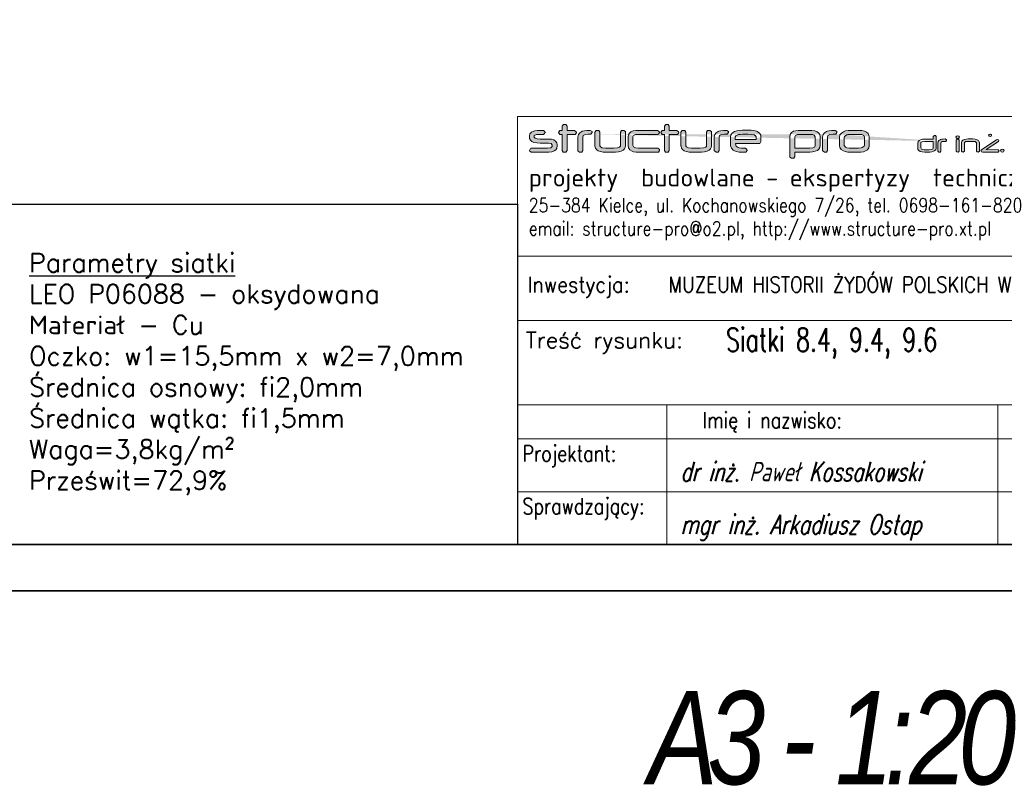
# Model space of a CAD drawing. Header units: millimetres. Extents: x -176817 to 571382, y -58489 to 156123.
# Tile 85 of 256: x -146065 to -143953, y 90681 to 92329. Entities that reach past the tile are written whole.
import ezdxf
from ezdxf.enums import TextEntityAlignment as Align

# ---------------------------------------------------------------- set-up
doc = ezdxf.new("R2010")
doc.units = ezdxf.units.MM
doc.header["$LTSCALE"] = 0.2
doc.layers.get('0').update_dxf_attribs({"lineweight": 13})
for name, color, linetype, lineweight in [('-AAA Kontur', 7, 'Continuous', 35), ('-AAA Widok', 2, 'Continuous', 30), ('Konstrukcja', 2, 'Continuous', 13), ('Prz', 5, 'Continuous', 13), ('SIATKA', 5, 'Continuous', 13), ('TABELA', 7, 'Continuous', 13)]:
    doc.layers.add(name, color=color, linetype=linetype, lineweight=lineweight)
doc.styles.add('Annotative', font='txt')
doc.styles.add('Pozycja 2', font='ariali.ttf', dxfattribs={"width": 0.8})
doc.styles.add('ROMANS', font='romans.shx')
doc.styles.get("Standard").update_dxf_attribs({"font": 'arial.ttf'})

# ---------------------------------------------------------------- blocks, each defined once
blk = doc.blocks.new('structure pro')
h = blk.add_hatch(color=7)
h.dxf.hatch_style = 1
h.paths.add_polyline_path([(739.2, 22.6), (739.7, 24.1), (741.8, 25.2), (745.2, 25.6), (748.1, 25.6), (749.3, 27.4), (749.2, 28.6), (747.4, 29.9), (747.1, 29.9), (743.8, 29.7), (741, 29.4), (738.8, 28.9), (738.3, 28.6), (736, 27.2), (734.6, 25.2), (734.1, 22.6), (734.1, 8.3), (734.1, 7.8), (735.9, 6.3), (738.2, 6.5), (739.2, 8.3)])
h.paths.add_polyline_path([(553.3, 43.3), (550.3, 45.3), (549.9, 45.3), (544.2, 45.2), (539.6, 44.6), (536, 43.6), (535.1, 43.4), (531.2, 41), (528.9, 37.6), (528.1, 33.2), (528.1, 9.5), (528.2, 8.4), (531.2, 6.2), (535, 6.5), (536.7, 9.4), (536.7, 33.2), (537.6, 35.8), (540.9, 37.6), (546.6, 38.2), (551.4, 38.3), (553.5, 41.3)])
h.paths.add_polyline_path([(115.8, 43.3), (112.8, 45.3), (112.4, 45.3), (106.8, 45.2), (102.1, 44.6), (98.5, 43.6), (97.7, 43.4), (93.8, 41), (91.4, 37.6), (90.6, 33.2), (90.6, 9.5), (90.7, 8.4), (93.7, 6.2), (97.4, 6.5), (99.2, 9.4), (99.2, 33.2), (100.1, 35.8), (103.5, 37.6), (109.2, 38.2), (113.9, 38.3), (116, 41.3)])
h.paths.add_polyline_path([(1436.8, 35.1), (1434.6, 35.7), (1432.3, 35.1), (1431.2, 33.1), (1432.3, 31.1), (1434.6, 30.5), (1436.8, 31.1), (1437.9, 33.1)])
h.paths.add_polyline_path([(1436.1, 29.7), (1433.9, 30), (1432, 28), (1432, 8.3), (1433, 6.6), (1435.3, 6.3), (1437.2, 8.3), (1437.2, 28)])
h.paths.add_polyline_path([(1405.3, 36.1), (1403.1, 36.2), (1401.2, 34.3), (1401.2, 8.3), (1403.1, 6.3), (1405.3, 6.6), (1406.3, 8.3), (1406.3, 15.5), (1424, 6.6), (1426.5, 6.3), (1428.6, 8.1), (1427.3, 10), (1411.1, 18.1), (1426.9, 26.1), (1428.3, 27.9), (1426.1, 29.7), (1423.7, 29.5), (1406.3, 20.8), (1406.3, 34.3)])
h.paths.add_polyline_path([(1385.4, 28.6), (1383.6, 29.9), (1380.4, 29.8), (1377.9, 29.7), (1377.1, 29.7), (1374.5, 29.4), (1373.4, 29), (1370.7, 27.9), (1369.1, 26.1), (1368.7, 23.9), (1368.7, 22.6), (1368.8, 21), (1369.8, 19.2), (1371.3, 17.8), (1373.6, 16.9), (1376.6, 16.3), (1380.2, 16.1), (1388.6, 16.1), (1389.1, 16.1), (1392.1, 15.5), (1393, 14), (1393, 13.1), (1392.9, 12.5), (1391.4, 11.1), (1388.2, 10.7), (1370.7, 10.7), (1369.8, 10.5), (1368.7, 8.3), (1368.8, 7.7), (1370.7, 6.3), (1388.1, 6.3), (1389.6, 6.4), (1392.8, 6.8), (1395.2, 7.7), (1397, 9), (1398, 10.8), (1398.4, 13.1), (1398.4, 14.2), (1398.4, 14.4), (1398, 16.6), (1396.8, 18.3), (1394.9, 19.5), (1392.2, 20.2), (1388.9, 20.5), (1380.3, 20.5), (1377.1, 20.7), (1374.6, 21.4), (1373.9, 22.6), (1373.9, 23.9), (1373.9, 24.3), (1376.4, 25.4), (1376.7, 25.4), (1379.9, 25.5), (1383.6, 25.5), (1384.2, 25.6), (1385.6, 27.4)])
h.paths.add_polyline_path([(1324.3, 28.8), (1321.5, 30), (1321.5, 30), (1319.2, 28.3), (1319.5, 27.1), (1328.8, 8.5), (1329.1, 8.1), (1332.1, 6.7), (1332.4, 6.7), (1335.2, 8.4), (1343, 22.8), (1350.6, 8.5), (1350.7, 8.3), (1353.7, 6.8), (1354, 6.8), (1356.8, 8.5), (1366.4, 27.1), (1366.7, 28.3), (1366.7, 28.4), (1364.3, 30), (1361.6, 28.8), (1353.7, 13.5), (1345.9, 27.8), (1345.9, 27.9), (1343, 29.5), (1342.8, 29.5), (1340, 27.8), (1332.2, 13.5)])
h.paths.add_polyline_path([(1308.6, 29.7), (1305.1, 29.9), (1296.5, 29.9), (1294, 29.7), (1291.2, 29.2), (1288.8, 28.3), (1286.6, 26.9), (1285.1, 24.8), (1284.6, 22.4), (1284.6, 13.6), (1284.9, 11.4), (1286.4, 9.4), (1288.8, 7.8), (1290.8, 7.1), (1293.6, 6.6), (1296.5, 6.3), (1305.1, 6.3), (1307.5, 6.5), (1310.3, 7), (1312.6, 7.8), (1314.6, 9), (1316, 11.1), (1316.6, 13.6), (1316.6, 22.4), (1316.6, 22.4), (1316.3, 24.7), (1315.3, 26.6), (1313.7, 28), (1311.5, 29)])
h.paths.add_polyline_path([(1296.6, 25.5), (1305, 25.5), (1308.4, 25.2), (1310.6, 24.3), (1311.3, 22.8), (1311.3, 13.6), (1311.2, 12.9), (1308.8, 11.3), (1307.8, 11.1), (1305, 10.7), (1296.6, 10.7), (1295.1, 10.7), (1292.4, 11.2), (1291, 11.8), (1289.7, 13.6), (1289.7, 22.4), (1290, 23.4), (1292.3, 25), (1293.7, 25.3)], flags=16)
h.paths.add_polyline_path([(1258.5, 36.1), (1256.3, 36.2), (1254.4, 34.3), (1254.4, 8.3), (1256.3, 6.3), (1258.5, 6.6), (1259.5, 8.3), (1259.5, 15.5), (1277.2, 6.6), (1279.7, 6.3), (1281.8, 8.1), (1280.5, 10), (1264.3, 18.1), (1280.2, 26.1), (1281.5, 27.9), (1279.3, 29.7), (1276.9, 29.5), (1259.5, 20.8), (1259.5, 34.3)])
h.paths.add_polyline_path([(1240.1, 29.7), (1235.9, 29.9), (1233.9, 27.9), (1233.9, 27.6), (1235.9, 25.5), (1237, 25.5), (1237.3, 25.5), (1238.1, 25.6), (1238.8, 25.6), (1240.6, 25.5), (1244.3, 24.8), (1245.8, 23.1), (1227.5, 23.1), (1223.6, 22.8), (1220.5, 21.7), (1220.3, 21.6), (1217.6, 19.3), (1216.7, 16.2), (1216.7, 13.2), (1216.7, 13), (1217.7, 10.1), (1220.7, 7.8), (1223.9, 6.7), (1227.7, 6.3), (1240.3, 6.3), (1242.1, 6.4), (1246, 7), (1248.7, 8.5), (1250.4, 10.6), (1250.9, 13.4), (1250.9, 22.7), (1250.5, 25), (1248.7, 27.4), (1245.3, 29), (1243.6, 29.4)])
h.paths.add_polyline_path([(1240.4, 10.7), (1227.5, 10.7), (1224.2, 11.2), (1221.9, 13.3), (1221.9, 16.2), (1224.1, 18.2), (1227.5, 18.8), (1245.8, 18.8), (1245.8, 17.9), (1245.8, 16.7), (1245.8, 15.5), (1245.8, 14.7), (1245.8, 14.1), (1244.3, 11.3), (1244.1, 11.1)], flags=16)
h.paths.add_polyline_path([(1200.9, 28.6), (1199.1, 29.9), (1196, 29.8), (1193.5, 29.7), (1192.7, 29.7), (1190, 29.4), (1188.9, 29), (1186.3, 27.9), (1184.7, 26.1), (1184.2, 23.9), (1184.2, 22.6), (1184.4, 21), (1185.3, 19.2), (1186.9, 17.8), (1189.1, 16.9), (1192.1, 16.3), (1195.7, 16.1), (1204.1, 16.1), (1204.6, 16.1), (1207.6, 15.5), (1208.5, 14), (1208.5, 13.1), (1208.5, 12.5), (1207, 11.1), (1203.7, 10.7), (1186.2, 10.7), (1185.3, 10.5), (1184.3, 8.3), (1184.3, 7.7), (1186.2, 6.3), (1203.7, 6.3), (1205.2, 6.4), (1208.3, 6.8), (1210.8, 7.7), (1212.5, 9), (1213.6, 10.8), (1214, 13.1), (1214, 14.2), (1214, 14.4), (1213.5, 16.6), (1212.3, 18.3), (1210.4, 19.5), (1207.7, 20.2), (1204.4, 20.5), (1195.8, 20.5), (1192.7, 20.7), (1190.2, 21.4), (1189.4, 22.6), (1189.4, 23.9), (1189.4, 24.3), (1191.9, 25.4), (1192.2, 25.4), (1195.4, 25.5), (1199.1, 25.5), (1199.7, 25.6), (1201.1, 27.4)])
h.paths.add_polyline_path([(1169.1, 28.6), (1167.3, 29.9), (1164.2, 29.8), (1161.6, 29.7), (1160.9, 29.7), (1158.2, 29.4), (1157.1, 29), (1154.4, 27.9), (1152.8, 26.1), (1152.4, 23.9), (1152.4, 22.6), (1152.5, 21), (1153.5, 19.2), (1155, 17.8), (1157.3, 16.9), (1160.2, 16.3), (1163.9, 16.1), (1172.3, 16.1), (1172.7, 16.1), (1175.7, 15.5), (1176.7, 14), (1176.7, 13.1), (1176.6, 12.5), (1175.2, 11.1), (1171.9, 10.7), (1154.3, 10.7), (1153.5, 10.5), (1152.5, 8.3), (1152.5, 7.7), (1154.3, 6.3), (1171.9, 6.3), (1173.3, 6.4), (1176.5, 6.8), (1178.9, 7.7), (1180.7, 9), (1181.8, 10.8), (1182.1, 13.1), (1182.1, 14.2), (1182.1, 14.4), (1181.7, 16.6), (1180.5, 18.3), (1178.6, 19.5), (1175.9, 20.2), (1172.6, 20.5), (1163.9, 20.5), (1160.8, 20.7), (1158.3, 21.4), (1157.5, 22.6), (1157.5, 23.9), (1157.6, 24.3), (1160.1, 25.4), (1160.4, 25.4), (1163.6, 25.5), (1167.3, 25.5), (1167.9, 25.6), (1169.3, 27.4)])
h.paths.add_polyline_path([(1141.6, 29.7), (1138.2, 29.9), (1129.5, 29.9), (1127, 29.7), (1124.2, 29.2), (1121.8, 28.3), (1119.6, 26.9), (1118.1, 24.8), (1117.6, 22.4), (1117.6, 13.6), (1118, 11.4), (1119.4, 9.4), (1121.8, 7.8), (1123.9, 7.1), (1126.6, 6.6), (1129.5, 6.3), (1138.2, 6.3), (1140.5, 6.5), (1143.3, 7), (1145.6, 7.8), (1147.6, 9), (1149.1, 11.1), (1149.6, 13.6), (1149.6, 22.4), (1149.6, 22.4), (1149.2, 24.7), (1148.3, 26.6), (1146.7, 28), (1144.4, 29)])
h.paths.add_polyline_path([(1129.6, 25.5), (1138, 25.5), (1141.5, 25.2), (1143.7, 24.3), (1144.4, 22.8), (1144.4, 13.6), (1144.1, 12.9), (1141.9, 11.3), (1140.8, 11.1), (1138, 10.7), (1129.6, 10.7), (1128.1, 10.7), (1125.4, 11.2), (1123.9, 11.8), (1122.8, 13.6), (1122.8, 22.4), (1123, 23.4), (1125.4, 25), (1126.7, 25.3)], flags=16)
h.paths.add_polyline_path([(1087, 34.3), (1085, 36.2), (1082.7, 36.1), (1081.6, 34.3), (1081.6, 8.3), (1082.7, 6.6), (1085, 6.3), (1087, 8.3), (1087, 18.7), (1109.8, 6.7), (1112.6, 6.3), (1114.8, 8.1), (1113.6, 10), (1091.7, 21.6), (1112.8, 32.7), (1114.1, 34.5), (1111.9, 36.2), (1108.9, 36), (1087, 24.3)])
h.paths.add_polyline_path([(1052.9, 36.1), (1050.7, 36.2), (1048.8, 34.3), (1048.8, 20.6), (1044.1, 15.9), (1043.6, 15.1), (1044.6, 14.4), (1046.1, 14.7), (1048.8, 17.3), (1048.8, 8.3), (1049.9, 6.6), (1052.1, 6.3), (1054, 8.3), (1054, 22.3), (1058.8, 27), (1059.2, 27.8), (1058.2, 28.6), (1056.8, 28.3), (1054, 25.6), (1054, 34.3)])
h.paths.add_polyline_path([(1034.7, 29.7), (1031.5, 29.9), (1021.9, 29.9), (1019, 29.7), (1016.2, 29.3), (1013.9, 28.5), (1011.6, 27), (1010, 25), (1009.5, 22.4), (1009.5, 13.8), (1009.5, 13.1), (1010.4, 10.7), (1012.3, 8.5), (1013.1, 8.1), (1015.4, 7.1), (1018.6, 6.6), (1021.1, 6.4), (1022.3, 6.4), (1025.4, 6.3), (1026, 6.4), (1027.3, 8.3), (1027.2, 9.4), (1025.4, 10.7), (1023.9, 10.7), (1021.2, 10.8), (1018.8, 11.1), (1017.5, 11.5), (1015.5, 13), (1014.9, 15.5), (1014.9, 15.6), (1040.5, 15.6), (1040.9, 15.6), (1042, 17.7), (1042, 23.4), (1041.8, 24.7), (1040.6, 26.9), (1038.3, 28.6), (1037.2, 29)])
h.paths.add_polyline_path([(1022.7, 25.6), (1026.4, 25.6), (1028.1, 25.6), (1031.9, 25.3), (1034.7, 24.9), (1036.4, 24), (1036.9, 23), (1036.9, 20.1), (1014.7, 20.1), (1014.7, 22.8), (1015.2, 24), (1017.9, 25.2), (1019.9, 25.4)], flags=16)
h.paths.add_polyline_path([(965.2, 28.8), (962.5, 30), (962.4, 30), (960, 28.3), (960.4, 27.1), (969.8, 8.5), (969.9, 8.1), (973, 6.7), (973.3, 6.7), (976.1, 8.4), (983.8, 22.8), (991.5, 8.5), (991.5, 8.3), (994.5, 6.8), (994.9, 6.8), (997.7, 8.5), (1007.2, 27.1), (1007.6, 28.3), (1007.6, 28.4), (1005.2, 30), (1002.5, 28.8), (994.5, 13.5), (986.8, 27.8), (986.7, 27.9), (983.8, 29.5), (983.7, 29.5), (980.9, 27.8), (973.2, 13.5)])
h.paths.add_polyline_path([(946.6, 29.7), (942.4, 29.9), (940.4, 27.9), (940.4, 27.6), (942.4, 25.5), (943.6, 25.5), (943.8, 25.5), (944.6, 25.6), (945.4, 25.6), (947.1, 25.5), (950.9, 24.8), (952.3, 23.1), (934, 23.1), (930.2, 22.8), (927, 21.7), (926.8, 21.6), (924.1, 19.3), (923.2, 16.2), (923.2, 13.2), (923.2, 13), (924.2, 10.1), (927.2, 7.8), (930.4, 6.7), (934.2, 6.3), (946.8, 6.3), (948.7, 6.4), (952.5, 7), (955.3, 8.5), (956.9, 10.6), (957.5, 13.4), (957.5, 22.7), (957.1, 25), (955.2, 27.4), (951.8, 29), (950.1, 29.4)])
h.paths.add_polyline_path([(946.9, 10.7), (934, 10.7), (930.7, 11.2), (928.4, 13.3), (928.4, 16.2), (930.6, 18.2), (934, 18.8), (952.3, 18.8), (952.3, 17.9), (952.3, 16.7), (952.3, 15.5), (952.3, 14.7), (952.3, 14.1), (950.9, 11.3), (950.6, 11.1)], flags=16)
h.paths.add_polyline_path([(911.8, 36), (907.9, 36.2), (885.3, 36.2), (883.3, 34.3), (883.3, 8.3), (885.3, 6.3), (887.6, 6.6), (888.8, 8.3), (888.8, 17), (907.7, 17), (909.1, 17.1), (912.8, 17.5), (916, 18.5), (917.4, 19.2), (919.7, 21.7), (920.5, 25), (920.5, 29.6), (920.4, 30.3), (919, 33), (915.7, 34.9), (915.1, 35.2)])
h.paths.add_polyline_path([(888.8, 31.8), (908, 31.8), (910.4, 31.7), (913.9, 30.8), (915, 29.2), (915, 25.1), (914.6, 23.5), (912.3, 22.1), (908, 21.5), (888.8, 21.5)], flags=16)
h.paths.add_polyline_path([(851.5, 11.1), (852.6, 9.1), (851.5, 7), (849.2, 6.4), (847, 7), (845.9, 9.1), (847, 11.1), (849.2, 11.7)])
h.paths.add_polyline_path([(828.3, 38.5), (827.3, 38.7), (825.6, 38.1), (824.7, 36.4), (825.6, 34.8), (827.4, 34.2), (829.1, 34.9), (830, 36.4), (829.8, 37.4), (829.2, 38.1)])
h.paths.add_polyline_path([(842.5, 28.4), (840.8, 29.1), (838.9, 28.5), (812.4, 11.3), (811, 9.2), (812.2, 7), (814.6, 6.3), (841.7, 6.3), (841.8, 6.3), (843.7, 8.5), (843.7, 8.7), (841.7, 10.7), (820.2, 10.8), (842.5, 25.3), (843.1, 26.7)])
h.paths.add_polyline_path([(801, 29.6), (796.5, 29.9), (788, 29.9), (785, 29.7), (781.1, 29), (778.4, 27.7), (776.7, 25.7), (776.2, 23.1), (776.2, 8.3), (777.2, 6.6), (779.4, 6.3), (781.4, 8.3), (781.4, 23.2), (781.4, 23.4), (783.9, 25.3), (785.3, 25.4), (787.6, 25.5), (796.5, 25.5), (799, 25.5), (800.4, 25.3), (800.8, 25.3), (803, 23.2), (803, 8.3), (804.1, 6.6), (806.3, 6.3), (808.2, 8.3), (808.2, 23.2), (808, 24.8), (806.8, 27.1), (804.5, 28.6)])
h.paths.add_polyline_path([(771.8, 35.1), (769.5, 35.7), (767.2, 35.1), (766.1, 33.1), (767.2, 31.1), (769.5, 30.5), (771.8, 31.1), (772.9, 33.1)])
h.paths.add_polyline_path([(771.2, 29.7), (769, 30), (767, 28), (767, 8.3), (768, 6.6), (770.2, 6.3), (772.2, 8.3), (772.2, 28)])
h.paths.add_polyline_path([(730, 36), (727.8, 36.2), (725.8, 34.3), (725.8, 29.7), (710.5, 29.7), (706.8, 29.5), (703.2, 28.6), (700.6, 27.2), (698.9, 25.1), (698.2, 22.4), (698.1, 20.1), (698.1, 16.1), (698.2, 13), (698.5, 11.2), (699.9, 9.1), (702.4, 7.6), (706, 6.7), (710.5, 6.3), (718.4, 6.3), (719.5, 6.4), (723.2, 6.8), (726.4, 7.8), (727.5, 8.4), (730.2, 10.7), (731, 13.6), (731, 34.3)])
h.paths.add_polyline_path([(717.9, 10.7), (710.5, 10.7), (709.4, 10.7), (706.1, 11), (705, 11.4), (703.4, 14), (703.4, 22.3), (703.7, 23.4), (705.9, 24.9), (710.3, 25.3), (725.8, 25.3), (725.8, 13.7), (725.2, 12.2), (722.6, 11.1)], flags=16)
h.paths.add_polyline_path([(598.2, 45), (592.4, 45.3), (578.1, 45.3), (573.8, 45.2), (569.2, 44.3), (565.2, 42.7), (561.5, 40.4), (559, 37), (558.1, 32.8), (558.1, 18.4), (558.8, 14.7), (561.1, 11.3), (565.3, 8.6), (568.6, 7.5), (573.2, 6.5), (578.1, 6.2), (592.4, 6.2), (596.3, 6.3), (601.1, 7.1), (604.9, 8.6), (608.1, 10.7), (610.7, 14.1), (611.5, 18.4), (611.5, 32.8), (611.5, 33), (610.9, 36.8), (609.4, 39.9), (606.7, 42.3), (603, 44)])
h.paths.add_polyline_path([(578.2, 38.1), (592.2, 38.1), (597.9, 37.6), (601.6, 36.1), (602.8, 33.4), (602.8, 18.4), (602.5, 17), (598.6, 14.4), (596.9, 13.9), (592.2, 13.4), (578.2, 13.4), (575.7, 13.5), (571.3, 14.3), (568.9, 15.3), (566.8, 18.4), (566.8, 32.8), (567.2, 34.6), (571.1, 37.1), (573.3, 37.7)], flags=16)
h.paths.add_polyline_path([(509, 45.1), (502.8, 45.3), (489.1, 45.3), (484.5, 45.2), (479.7, 44.6), (476.2, 43.6), (472.7, 41.6), (470.3, 38.1), (469.4, 33.8), (469.4, -1.4), (469.6, -2.4), (472.6, -4.7), (476.3, -4.3), (478.1, -1.4), (478.1, 6.5), (504.9, 6.5), (510.1, 6.8), (514.9, 7.8), (518.7, 9.4), (521.4, 11.8), (523, 14.9), (523.6, 18.6), (523.6, 33.8), (523.5, 34.6), (522.8, 37.8), (520.9, 40.6), (518.1, 42.7), (514.1, 44.2)])
h.paths.add_polyline_path([(504.9, 13.7), (478.1, 13.7), (478.1, 33.5), (478.1, 33.9), (479.5, 36.3), (483.3, 37.7), (489.5, 38.1), (502.9, 38.1), (506.1, 38.1), (510.1, 37.8), (512.9, 36.8), (514.9, 33.8), (514.9, 18.5), (513.9, 16.1), (510.7, 14.3)], flags=16)
h.paths.add_polyline_path([(405.2, 45), (400.1, 45.4), (384, 45.4), (379.3, 45.2), (374.6, 44.4), (370.7, 43.1), (366.8, 40.6), (364.2, 37.2), (363.3, 33), (363.3, 18.6), (363.4, 17.5), (364.9, 13.4), (368.1, 9.8), (369.3, 9.1), (373.3, 7.5), (378.6, 6.5), (382.8, 6.3), (384.7, 6.2), (389.9, 6.2), (390.9, 6.3), (393.1, 9.4), (392.8, 11.3), (389.9, 13.4), (387.4, 13.5), (383, 13.6), (378.8, 14.1), (376.8, 14.8), (373.4, 17.3), (372.2, 21.3), (372.2, 21.6), (415.1, 21.6), (415.6, 21.6), (417.5, 25.1), (417.5, 34.6), (417.3, 36.8), (415.2, 40.4), (411.3, 43.2), (409.6, 43.9)])
h.paths.add_polyline_path([(385.4, 38.2), (391.6, 38.3), (394.2, 38.2), (400.7, 37.8), (405.4, 37), (408.2, 35.7), (409.1, 33.8), (409.1, 29.1), (372, 29.1), (372, 33.5), (372.8, 35.6), (377.4, 37.6), (380.7, 38)], flags=16)
edge = h.paths.add_edge_path()
edge.add_line((357.7, 38.3), (359.9, 41.3))
edge.add_line((359.9, 41.3), (359.6, 43.3))
edge.add_line((359.6, 43.3), (356.7, 45.3))
edge.add_line((356.7, 45.3), (356.2, 45.3))
edge.add_line((356.2, 45.3), (350.6, 45.2))
edge.add_line((350.6, 45.2), (345.9, 44.6))
edge.add_line((345.9, 44.6), (342.3, 43.6))
edge.add_line((342.3, 43.6), (341.5, 43.4))
edge.add_line((341.5, 43.4), (337.6, 41))
edge.add_line((337.6, 41), (335.2, 37.6))
edge.add_line((335.2, 37.6), (334.4, 33.2))
edge.add_line((334.4, 33.2), (334.4, 9.5))
edge.add_line((334.4, 9.5), (334.6, 8.4))
edge.add_line((334.6, 8.4), (337.5, 6.2))
edge.add_line((337.5, 6.2), (341.2, 6.5))
edge.add_line((341.2, 6.5), (343.1, 9.4))
edge.add_line((343.1, 9.4), (343.1, 33.2))
edge.add_line((343.1, 33.2), (344, 35.8))
edge.add_line((344, 35.8), (347.2, 37.6))
edge.add_line((347.2, 37.6), (352.9, 38.2))
edge.add_line((352.9, 38.2), (357.7, 38.3))
edge.add_line((357.7, 38.3), (352.9, 38.2))
h.paths.add_polyline_path([(281.7, 45.1), (278, 45.3), (277, 45.3), (274.8, 42.1), (274.8, 17.9), (274.9, 16.9), (275.6, 13.6), (277.5, 10.9), (280.5, 8.9), (284.6, 7.4), (289.7, 6.5), (295.8, 6.2), (299.9, 6.2), (300.2, 6.1), (302.7, 6.1), (304.5, 6.1), (305.2, 6.1), (311.7, 6.3), (317.1, 7.1), (321.6, 8.3), (325.1, 10), (327.5, 12.2), (329, 14.8), (329.5, 17.9), (329.5, 42.1), (329.4, 43.3), (326.3, 45.3), (322.5, 45.1), (320.7, 42.1), (320.7, 17.8), (320.7, 17.2), (319, 15.1), (315, 13.9), (308.6, 13.4), (295.8, 13.4), (293.7, 13.5), (288, 14.1), (284.6, 15.6), (283.4, 17.9), (283.4, 42.1)])
h.paths.add_polyline_path([(252.2, 55.7), (248.5, 56), (247.5, 55.9), (245.3, 52.7), (245.3, 45), (242.5, 45), (241, 44.8), (238.9, 41.5), (241, 38.1), (242.5, 38), (245.3, 37.9), (245.3, 9.4), (247, 6.5), (250.7, 6.2), (251.8, 6.3), (253.9, 9.4), (253.9, 37.9), (267.5, 37.9), (268.6, 38), (270.8, 41), (270.5, 42.9), (267.5, 45), (253.9, 45), (253.9, 52.7)])
h.paths.add_polyline_path([(236.1, 43.3), (232.9, 45.3), (198.7, 45.3), (194.2, 45.2), (189.2, 44.2), (185.3, 42.6), (182.6, 40.3), (180.9, 37.2), (180.4, 33.5), (180.4, 18.1), (181.1, 13.9), (183.4, 10.4), (187.4, 8), (190.2, 7.1), (194.8, 6.4), (200.6, 6.2), (232.5, 6.2), (234.4, 6.5), (236.4, 9.4), (236.2, 11.3), (233.2, 13.4), (200.8, 13.4), (199, 13.5), (193.4, 14.2), (190.1, 15.8), (189, 18.5), (189, 33.8), (190, 36), (193.4, 37.6), (199.4, 38.1), (232.9, 38.1), (234.4, 38.3), (236.3, 41.7)])
h.paths.add_polyline_path([(127.9, 45.1), (124.2, 45.3), (123.2, 45.3), (121, 42.1), (121, 17.9), (121, 16.9), (121.8, 13.6), (123.7, 10.9), (126.7, 8.9), (130.7, 7.4), (135.8, 6.5), (141.9, 6.2), (146, 6.2), (146.3, 6.1), (148.9, 6.1), (150.7, 6.1), (151.4, 6.1), (157.8, 6.3), (163.3, 7.1), (167.8, 8.3), (171.2, 10), (173.7, 12.2), (175.2, 14.8), (175.6, 17.9), (175.6, 42.1), (175.6, 43.3), (172.4, 45.3), (168.7, 45.1), (166.9, 42.1), (166.9, 17.8), (166.9, 17.2), (165.2, 15.1), (161.2, 13.9), (154.8, 13.4), (141.9, 13.4), (139.9, 13.5), (134.2, 14.1), (130.7, 15.6), (129.6, 17.9), (129.6, 42.1)])
h.paths.add_polyline_path([(69.3, 55.7), (65.6, 56), (64.6, 55.9), (62.5, 52.7), (62.5, 45), (59.7, 45), (58.1, 44.8), (56.1, 41.5), (58.1, 38.1), (59.7, 38), (62.5, 37.9), (62.5, 9.4), (64.2, 6.5), (67.9, 6.2), (68.9, 6.3), (71.1, 9.4), (71.1, 37.9), (84.7, 37.9), (85.8, 38), (87.9, 41), (87.7, 42.9), (84.7, 45), (71.1, 45), (71.1, 52.7)])
h.paths.add_polyline_path([(31.7, 43.3), (28.8, 45.3), (23.5, 45.3), (19.3, 45.2), (18, 45.1), (13.6, 44.5), (11.7, 44), (7.4, 42.1), (4.7, 39.1), (3.8, 35.3), (3.8, 33.2), (4.2, 30.5), (5.7, 27.6), (8.3, 25.3), (12.1, 23.7), (17.1, 22.8), (23.2, 22.4), (37.2, 22.4), (37.9, 22.4), (42.9, 21.5), (44.5, 18.8), (44.5, 17.4), (44.4, 16.4), (41.9, 14.2), (36.4, 13.4), (7.3, 13.4), (5.7, 13.1), (4, 9.4), (4.2, 8.4), (7.3, 6.2), (36.4, 6.2), (38.8, 6.3), (44.1, 6.9), (48.2, 8.4), (51.1, 10.7), (52.9, 13.6), (53.5, 17.4), (53.5, 19.2), (53.5, 19.5), (52.7, 23.2), (50.8, 26), (47.6, 28.1), (43.2, 29.4), (37.5, 29.8), (23.2, 29.8), (18, 30), (13.9, 31.2), (12.5, 33.3), (12.5, 35.3), (12.6, 36.1), (16.7, 38), (17.3, 38), (22.6, 38.1), (28.8, 38.1), (29.8, 38.2), (32, 41.3)])
edge = h.paths.add_edge_path()
edge.add_line((748.1, 25.6), (745.2, 25.6))
edge.add_line((551.4, 38.3), (546.6, 38.2))
edge.add_line((113.9, 38.3), (109.2, 38.2))
at = {"color": 7, "lineweight": 0}
for p, q in [((64.6, 55.9), (62.5, 52.7)), ((65.6, 56), (64.6, 55.9)), ((69.3, 55.7), (65.6, 56)), ((71.1, 52.7), (69.3, 55.7)), ((247.5, 55.9), (245.3, 52.7)), ((248.5, 56), (247.5, 55.9)), ((252.2, 55.7), (248.5, 56)), ((253.9, 52.7), (252.2, 55.7)), ((4.7, 39.1), (3.8, 35.3)), ((3.8, 35.3), (3.8, 33.2)), ((7.4, 42.1), (4.7, 39.1)), ((11.7, 44), (7.4, 42.1)), ((13.6, 44.5), (11.7, 44)), ((12.5, 35.3), (12.6, 36.1)), ((12.5, 33.3), (12.5, 35.3)), ((12.6, 36.1), (16.7, 38)), ((18, 45.1), (13.6, 44.5)), ((16.7, 38), (17.3, 38)), ((17.3, 38), (22.6, 38.1)), ((19.3, 45.2), (18, 45.1)), ((23.5, 45.3), (19.3, 45.2)), ((22.6, 38.1), (28.8, 38.1)), ((28.8, 45.3), (23.5, 45.3)), ((31.7, 43.3), (28.8, 45.3)), ((28.8, 38.1), (29.8, 38.2)), ((29.8, 38.2), (32, 41.3)), ((32, 41.3), (31.7, 43.3)), ((58.1, 44.8), (56.1, 41.5)), ((56.1, 41.5), (58.1, 38.1)), ((59.7, 45), (58.1, 44.8)), ((58.1, 38.1), (59.7, 38)), ((62.5, 45), (59.7, 45)), ((59.7, 38), (62.5, 37.9)), ((62.5, 52.7), (62.5, 45)), ((62.5, 37.9), (62.5, 9.4)), ((71.1, 45), (71.1, 52.7)), ((84.7, 45), (71.1, 45)), ((71.1, 9.4), (71.1, 37.9)), ((71.1, 37.9), (84.7, 37.9)), ((87.7, 42.9), (84.7, 45)), ((84.7, 37.9), (85.8, 38)), ((85.8, 38), (87.9, 41)), ((87.9, 41), (87.7, 42.9)), ((113.9, 38.3), (109.2, 38.2)), ((123.2, 45.3), (121, 42.1)), ((121, 42.1), (121, 17.9)), ((124.2, 45.3), (123.2, 45.3)), ((127.9, 45.1), (124.2, 45.3)), ((129.6, 42.1), (127.9, 45.1)), ((129.6, 17.9), (129.6, 42.1)), ((168.7, 45.1), (166.9, 42.1)), ((166.9, 42.1), (166.9, 17.8)), ((172.4, 45.3), (168.7, 45.1)), ((175.6, 43.3), (172.4, 45.3)), ((175.6, 42.1), (175.6, 43.3)), ((175.6, 17.9), (175.6, 42.1)), ((180.9, 37.2), (180.4, 33.5)), ((182.6, 40.3), (180.9, 37.2)), ((185.3, 42.6), (182.6, 40.3)), ((189.2, 44.2), (185.3, 42.6)), ((189, 33.8), (190, 36)), ((194.2, 45.2), (189.2, 44.2)), ((190, 36), (193.4, 37.6)), ((193.4, 37.6), (199.4, 38.1)), ((198.7, 45.3), (194.2, 45.2)), ((232.9, 45.3), (198.7, 45.3)), ((199.4, 38.1), (232.9, 38.1)), ((236.1, 43.3), (232.9, 45.3)), ((232.9, 38.1), (234.4, 38.3)), ((234.4, 38.3), (236.3, 41.7)), ((236.3, 41.7), (236.1, 43.3)), ((241, 44.8), (238.9, 41.5)), ((238.9, 41.5), (241, 38.1)), ((242.5, 45), (241, 44.8)), ((241, 38.1), (242.5, 38)), ((245.3, 45), (242.5, 45)), ((242.5, 38), (245.3, 37.9)), ((245.3, 52.7), (245.3, 45)), ((245.3, 37.9), (245.3, 9.4)), ((253.9, 45), (253.9, 52.7)), ((267.5, 45), (253.9, 45)), ((253.9, 9.4), (253.9, 37.9)), ((253.9, 37.9), (267.5, 37.9)), ((270.5, 42.9), (267.5, 45)), ((267.5, 37.9), (268.6, 38)), ((268.6, 38), (270.8, 41)), ((270.8, 41), (270.5, 42.9)), ((277, 45.3), (274.8, 42.1)), ((274.8, 42.1), (274.8, 17.9)), ((278, 45.3), (277, 45.3)), ((281.7, 45.1), (278, 45.3)), ((283.4, 42.1), (281.7, 45.1)), ((283.4, 17.9), (283.4, 42.1)), ((322.5, 45.1), (320.7, 42.1)), ((320.7, 42.1), (320.7, 17.8)), ((326.3, 45.3), (322.5, 45.1)), ((329.4, 43.3), (326.3, 45.3)), ((329.5, 42.1), (329.4, 43.3)), ((329.5, 17.9), (329.5, 42.1)), ((364.2, 37.2), (363.3, 33)), ((366.8, 40.6), (364.2, 37.2)), ((370.7, 43.1), (366.8, 40.6)), ((374.6, 44.4), (370.7, 43.1)), ((372, 33.5), (372.8, 35.6)), ((372.8, 35.6), (377.4, 37.6)), ((379.3, 45.2), (374.6, 44.4)), ((377.4, 37.6), (380.7, 38)), ((384, 45.4), (379.3, 45.2)), ((380.7, 38), (385.4, 38.2)), ((400.1, 45.4), (384, 45.4)), ((385.4, 38.2), (391.6, 38.3)), ((391.6, 38.3), (394.2, 38.2)), ((394.2, 38.2), (400.7, 37.8)), ((405.2, 45), (400.1, 45.4)), ((400.7, 37.8), (405.4, 37)), ((409.6, 43.9), (405.2, 45)), ((405.4, 37), (408.2, 35.7)), ((408.2, 35.7), (409.1, 33.8)), ((411.3, 43.2), (409.6, 43.9)), ((415.2, 40.4), (411.3, 43.2)), ((417.3, 36.8), (415.2, 40.4)), ((417.5, 34.6), (417.3, 36.8)), ((470.3, 38.1), (469.4, 33.8)), ((472.7, 41.6), (470.3, 38.1)), ((476.2, 43.6), (472.7, 41.6)), ((479.7, 44.6), (476.2, 43.6)), ((478.1, 33.9), (479.5, 36.3)), ((479.5, 36.3), (483.3, 37.7)), ((484.5, 45.2), (479.7, 44.6)), ((483.3, 37.7), (489.5, 38.1)), ((489.1, 45.3), (484.5, 45.2)), ((502.8, 45.3), (489.1, 45.3)), ((489.5, 38.1), (502.9, 38.1)), ((509, 45.1), (502.8, 45.3)), ((502.9, 38.1), (506.1, 38.1)), ((506.1, 38.1), (510.1, 37.8)), ((514.1, 44.2), (509, 45.1)), ((510.1, 37.8), (512.9, 36.8)), ((512.9, 36.8), (514.9, 33.8)), ((518.1, 42.7), (514.1, 44.2)), ((520.9, 40.6), (518.1, 42.7)), ((522.8, 37.8), (520.9, 40.6)), ((523.5, 34.6), (522.8, 37.8)), ((551.4, 38.3), (546.6, 38.2)), ((559, 37), (558.1, 32.8)), ((561.5, 40.4), (559, 37)), ((565.2, 42.7), (561.5, 40.4)), ((569.2, 44.3), (565.2, 42.7)), ((567.2, 34.6), (571.1, 37.1)), ((573.8, 45.2), (569.2, 44.3)), ((571.1, 37.1), (573.3, 37.7)), ((573.3, 37.7), (578.2, 38.1)), ((578.1, 45.3), (573.8, 45.2)), ((592.4, 45.3), (578.1, 45.3)), ((578.2, 38.1), (592.2, 38.1)), ((592.2, 38.1), (597.9, 37.6)), ((598.2, 45), (592.4, 45.3)), ((597.9, 37.6), (601.6, 36.1)), ((603, 44), (598.2, 45)), ((601.6, 36.1), (602.8, 33.4)), ((606.7, 42.3), (603, 44)), ((609.4, 39.9), (606.7, 42.3)), ((610.9, 36.8), (609.4, 39.9)), ((611.5, 33), (610.9, 36.8)), ((727.8, 36.2), (725.8, 34.3)), ((730, 36), (727.8, 36.2)), ((731, 34.3), (730, 36)), ((769.5, 35.7), (767.2, 35.1)), ((771.8, 35.1), (769.5, 35.7)), ((825.6, 38.1), (824.7, 36.4)), ((824.7, 36.4), (825.6, 34.8)), ((827.3, 38.7), (825.6, 38.1)), ((828.3, 38.5), (827.3, 38.7)), ((829.2, 38.1), (828.3, 38.5)), ((829.1, 34.9), (830, 36.4)), ((829.8, 37.4), (829.2, 38.1)), ((830, 36.4), (829.8, 37.4)), ((3.8, 33.2), (4.2, 30.5)), ((4.2, 30.5), (5.7, 27.6)), ((5.7, 27.6), (8.3, 25.3)), ((8.3, 25.3), (12.1, 23.7)), ((12.1, 23.7), (17.1, 22.8)), ((13.9, 31.2), (12.5, 33.3)), ((18, 30), (13.9, 31.2)), ((17.1, 22.8), (23.2, 22.4)), ((23.2, 29.8), (18, 30)), ((37.5, 29.8), (23.2, 29.8)), ((23.2, 22.4), (37.2, 22.4)), ((37.2, 22.4), (37.9, 22.4)), ((43.2, 29.4), (37.5, 29.8)), ((37.9, 22.4), (42.9, 21.5)), ((42.9, 21.5), (44.5, 18.8)), ((47.6, 28.1), (43.2, 29.4)), ((44.5, 18.8), (44.5, 17.4)), ((50.8, 26), (47.6, 28.1)), ((52.7, 23.2), (50.8, 26)), ((53.5, 19.5), (52.7, 23.2)), ((53.5, 19.2), (53.5, 19.5)), ((53.5, 17.4), (53.5, 19.2)), ((121, 17.9), (121, 16.9)), ((130.7, 15.6), (129.6, 17.9)), ((166.9, 17.8), (166.9, 17.2)), ((175.2, 14.8), (175.6, 17.9)), ((180.4, 33.5), (180.4, 18.1)), ((180.4, 18.1), (181.1, 13.9)), ((189, 18.5), (189, 33.8)), ((190.1, 15.8), (189, 18.5)), ((274.8, 17.9), (274.9, 16.9)), ((284.6, 15.6), (283.4, 17.9)), ((320.7, 17.8), (320.7, 17.2)), ((329, 14.8), (329.5, 17.9)), ((363.3, 33), (363.3, 18.6)), ((363.3, 18.6), (363.4, 17.5)), ((372, 29.1), (372, 33.5)), ((409.1, 29.1), (372, 29.1)), ((372.2, 21.3), (372.2, 21.6)), ((372.2, 21.6), (415.1, 21.6)), ((373.4, 17.3), (372.2, 21.3)), ((409.1, 33.8), (409.1, 29.1)), ((415.1, 21.6), (415.6, 21.6)), ((415.6, 21.6), (417.5, 25.1)), ((417.5, 25.1), (417.5, 34.6)), ((469.4, 33.8), (469.4, -1.4)), ((478.1, 33.5), (478.1, 33.9)), ((478.1, 13.7), (478.1, 33.5)), ((514.9, 18.5), (513.9, 16.1)), ((514.9, 33.8), (514.9, 18.5)), ((523, 14.9), (523.6, 18.6)), ((523.6, 33.8), (523.5, 34.6)), ((523.6, 18.6), (523.6, 33.8)), ((558.1, 32.8), (558.1, 18.4)), ((558.1, 18.4), (558.8, 14.7)), ((566.8, 32.8), (567.2, 34.6)), ((566.8, 18.4), (566.8, 32.8)), ((568.9, 15.3), (566.8, 18.4)), ((602.8, 18.4), (602.5, 17)), ((602.8, 33.4), (602.8, 18.4)), ((610.7, 14.1), (611.5, 18.4)), ((611.5, 32.8), (611.5, 33)), ((611.5, 18.4), (611.5, 32.8)), ((698.2, 22.4), (698.1, 20.1)), ((698.1, 20.1), (698.1, 16.1)), ((698.9, 25.1), (698.2, 22.4)), ((700.6, 27.2), (698.9, 25.1)), ((703.2, 28.6), (700.6, 27.2)), ((706.8, 29.5), (703.2, 28.6)), ((703.4, 22.3), (703.7, 23.4)), ((703.4, 14), (703.4, 22.3)), ((703.7, 23.4), (705.9, 24.9)), ((705.9, 24.9), (710.3, 25.3)), ((710.5, 29.7), (706.8, 29.5)), ((710.3, 25.3), (725.8, 25.3)), ((725.8, 29.7), (710.5, 29.7)), ((725.8, 34.3), (725.8, 29.7)), ((725.8, 25.3), (725.8, 13.7)), ((731, 13.6), (731, 34.3)), ((748.1, 25.6), (745.2, 25.6)), ((767.2, 35.1), (766.1, 33.1)), ((766.1, 33.1), (767.2, 31.1)), ((769, 30), (767, 28)), ((767, 28), (767, 8.3)), ((767.2, 31.1), (769.5, 30.5)), ((771.2, 29.7), (769, 30)), ((769.5, 30.5), (771.8, 31.1)), ((772.2, 28), (771.2, 29.7)), ((772.9, 33.1), (771.8, 35.1)), ((771.8, 31.1), (772.9, 33.1)), ((772.2, 8.3), (772.2, 28)), ((776.7, 25.7), (776.2, 23.1)), ((776.2, 23.1), (776.2, 8.3)), ((778.4, 27.7), (776.7, 25.7)), ((781.1, 29), (778.4, 27.7)), ((785, 29.7), (781.1, 29)), ((781.4, 23.4), (783.9, 25.3)), ((781.4, 23.2), (781.4, 23.4)), ((781.4, 8.3), (781.4, 23.2)), ((783.9, 25.3), (785.3, 25.4)), ((788, 29.9), (785, 29.7)), ((785.3, 25.4), (787.6, 25.5)), ((787.6, 25.5), (796.5, 25.5)), ((796.5, 29.9), (788, 29.9)), ((801, 29.6), (796.5, 29.9)), ((796.5, 25.5), (799, 25.5)), ((799, 25.5), (800.4, 25.3)), ((800.4, 25.3), (800.8, 25.3)), ((800.8, 25.3), (803, 23.2)), ((804.5, 28.6), (801, 29.6)), ((803, 23.2), (803, 8.3)), ((806.8, 27.1), (804.5, 28.6)), ((808, 24.8), (806.8, 27.1)), ((808.2, 23.2), (808, 24.8)), ((808.2, 8.3), (808.2, 23.2)), ((838.9, 28.5), (812.4, 11.3)), ((820.2, 10.8), (842.5, 25.3)), ((825.6, 34.8), (827.4, 34.2)), ((827.4, 34.2), (829.1, 34.9)), ((840.8, 29.1), (838.9, 28.5)), ((842.5, 28.4), (840.8, 29.1)), ((843.1, 26.7), (842.5, 28.4)), ((842.5, 25.3), (843.1, 26.7)), ((5.7, 13.1), (4, 9.4)), ((4, 9.4), (4.2, 8.4)), ((4.2, 8.4), (7.3, 6.2)), ((7.3, 13.4), (5.7, 13.1)), ((36.4, 13.4), (7.3, 13.4)), ((7.3, 6.2), (36.4, 6.2)), ((41.9, 14.2), (36.4, 13.4)), ((36.4, 6.2), (38.8, 6.3)), ((38.8, 6.3), (44.1, 6.9)), ((44.4, 16.4), (41.9, 14.2)), ((44.1, 6.9), (48.2, 8.4)), ((44.5, 17.4), (44.4, 16.4)), ((48.2, 8.4), (51.1, 10.7)), ((51.1, 10.7), (52.9, 13.6)), ((52.9, 13.6), (53.5, 17.4)), ((62.5, 9.4), (64.2, 6.5)), ((64.2, 6.5), (67.9, 6.2)), ((67.9, 6.2), (68.9, 6.3)), ((68.9, 6.3), (71.1, 9.4)), ((121, 16.9), (121.8, 13.6)), ((121.8, 13.6), (123.7, 10.9)), ((123.7, 10.9), (126.7, 8.9)), ((126.7, 8.9), (130.7, 7.4)), ((134.2, 14.1), (130.7, 15.6)), ((130.7, 7.4), (135.8, 6.5)), ((139.9, 13.5), (134.2, 14.1)), ((135.8, 6.5), (141.9, 6.2)), ((141.9, 13.4), (139.9, 13.5)), ((154.8, 13.4), (141.9, 13.4)), ((141.9, 6.2), (146, 6.2)), ((146, 6.2), (146.3, 6.1)), ((146.3, 6.1), (148.9, 6.1)), ((148.9, 6.1), (150.7, 6.1)), ((150.7, 6.1), (151.4, 6.1)), ((151.4, 6.1), (157.8, 6.3)), ((161.2, 13.9), (154.8, 13.4)), ((157.8, 6.3), (163.3, 7.1)), ((165.2, 15.1), (161.2, 13.9)), ((163.3, 7.1), (167.8, 8.3)), ((166.9, 17.2), (165.2, 15.1)), ((167.8, 8.3), (171.2, 10)), ((171.2, 10), (173.7, 12.2)), ((173.7, 12.2), (175.2, 14.8)), ((181.1, 13.9), (183.4, 10.4)), ((183.4, 10.4), (187.4, 8)), ((187.4, 8), (190.2, 7.1)), ((193.4, 14.2), (190.1, 15.8)), ((190.2, 7.1), (194.8, 6.4)), ((199, 13.5), (193.4, 14.2)), ((194.8, 6.4), (200.6, 6.2)), ((200.8, 13.4), (199, 13.5)), ((200.6, 6.2), (232.5, 6.2)), ((233.2, 13.4), (200.8, 13.4)), ((232.5, 6.2), (234.4, 6.5)), ((236.2, 11.3), (233.2, 13.4)), ((234.4, 6.5), (236.4, 9.4)), ((236.4, 9.4), (236.2, 11.3)), ((245.3, 9.4), (247, 6.5)), ((247, 6.5), (250.7, 6.2)), ((250.7, 6.2), (251.8, 6.3)), ((251.8, 6.3), (253.9, 9.4)), ((274.9, 16.9), (275.6, 13.6)), ((275.6, 13.6), (277.5, 10.9)), ((277.5, 10.9), (280.5, 8.9)), ((280.5, 8.9), (284.6, 7.4)), ((288, 14.1), (284.6, 15.6)), ((284.6, 7.4), (289.7, 6.5)), ((293.7, 13.5), (288, 14.1)), ((289.7, 6.5), (295.8, 6.2)), ((295.8, 13.4), (293.7, 13.5)), ((308.6, 13.4), (295.8, 13.4)), ((295.8, 6.2), (299.9, 6.2)), ((299.9, 6.2), (300.2, 6.1)), ((300.2, 6.1), (302.7, 6.1)), ((302.7, 6.1), (304.5, 6.1)), ((304.5, 6.1), (305.2, 6.1)), ((305.2, 6.1), (311.7, 6.3)), ((315, 13.9), (308.6, 13.4)), ((311.7, 6.3), (317.1, 7.1)), ((319, 15.1), (315, 13.9)), ((317.1, 7.1), (321.6, 8.3)), ((320.7, 17.2), (319, 15.1)), ((321.6, 8.3), (325.1, 10)), ((325.1, 10), (327.5, 12.2)), ((327.5, 12.2), (329, 14.8)), ((363.4, 17.5), (364.9, 13.4)), ((364.9, 13.4), (368.1, 9.8)), ((368.1, 9.8), (369.3, 9.1)), ((369.3, 9.1), (373.3, 7.5)), ((373.3, 7.5), (378.6, 6.5)), ((376.8, 14.8), (373.4, 17.3)), ((378.8, 14.1), (376.8, 14.8)), ((378.6, 6.5), (382.8, 6.3)), ((383, 13.6), (378.8, 14.1)), ((382.8, 6.3), (384.7, 6.2)), ((387.4, 13.5), (383, 13.6)), ((384.7, 6.2), (389.9, 6.2)), ((389.9, 13.4), (387.4, 13.5)), ((392.8, 11.3), (389.9, 13.4)), ((389.9, 6.2), (390.9, 6.3)), ((390.9, 6.3), (393.1, 9.4)), ((393.1, 9.4), (392.8, 11.3)), ((504.9, 13.7), (478.1, 13.7)), ((478.1, -1.4), (478.1, 6.5)), ((478.1, 6.5), (504.9, 6.5)), ((510.7, 14.3), (504.9, 13.7)), ((504.9, 6.5), (510.1, 6.8)), ((510.1, 6.8), (514.9, 7.8)), ((513.9, 16.1), (510.7, 14.3)), ((514.9, 7.8), (518.7, 9.4)), ((518.7, 9.4), (521.4, 11.8)), ((521.4, 11.8), (523, 14.9)), ((558.8, 14.7), (561.1, 11.3)), ((561.1, 11.3), (565.3, 8.6)), ((565.3, 8.6), (568.6, 7.5)), ((568.6, 7.5), (573.2, 6.5)), ((571.3, 14.3), (568.9, 15.3)), ((575.7, 13.5), (571.3, 14.3)), ((573.2, 6.5), (578.1, 6.2)), ((578.2, 13.4), (575.7, 13.5)), ((578.1, 6.2), (592.4, 6.2)), ((592.2, 13.4), (578.2, 13.4)), ((596.9, 13.9), (592.2, 13.4)), ((592.4, 6.2), (596.3, 6.3)), ((596.3, 6.3), (601.1, 7.1)), ((598.6, 14.4), (596.9, 13.9)), ((602.5, 17), (598.6, 14.4)), ((601.1, 7.1), (604.9, 8.6)), ((604.9, 8.6), (608.1, 10.7)), ((608.1, 10.7), (610.7, 14.1)), ((698.1, 16.1), (698.2, 13)), ((698.2, 13), (698.5, 11.2)), ((698.5, 11.2), (699.9, 9.1)), ((699.9, 9.1), (702.4, 7.6)), ((702.4, 7.6), (706, 6.7)), ((705, 11.4), (703.4, 14)), ((706.1, 11), (705, 11.4)), ((706, 6.7), (710.5, 6.3)), ((709.4, 10.7), (706.1, 11)), ((710.5, 10.7), (709.4, 10.7)), ((717.9, 10.7), (710.5, 10.7)), ((710.5, 6.3), (718.4, 6.3)), ((722.6, 11.1), (717.9, 10.7)), ((718.4, 6.3), (719.5, 6.4)), ((719.5, 6.4), (723.2, 6.8)), ((725.2, 12.2), (722.6, 11.1)), ((723.2, 6.8), (726.4, 7.8)), ((725.8, 13.7), (725.2, 12.2)), ((726.4, 7.8), (727.5, 8.4)), ((727.5, 8.4), (730.2, 10.7)), ((730.2, 10.7), (731, 13.6)), ((767, 8.3), (768, 6.6)), ((768, 6.6), (770.2, 6.3)), ((770.2, 6.3), (772.2, 8.3)), ((776.2, 8.3), (777.2, 6.6)), ((777.2, 6.6), (779.4, 6.3)), ((779.4, 6.3), (781.4, 8.3)), ((803, 8.3), (804.1, 6.6)), ((804.1, 6.6), (806.3, 6.3)), ((806.3, 6.3), (808.2, 8.3)), ((812.4, 11.3), (811, 9.2)), ((811, 9.2), (812.2, 7)), ((812.2, 7), (814.6, 6.3)), ((814.6, 6.3), (841.7, 6.3)), ((841.7, 10.7), (820.2, 10.8)), ((843.7, 8.7), (841.7, 10.7)), ((841.7, 6.3), (841.8, 6.3)), ((841.8, 6.3), (843.7, 8.5)), ((843.7, 8.5), (843.7, 8.7)), ((845.9, 9.1), (847, 11.1)), ((847, 7), (845.9, 9.1)), ((845.9, 9.1), (845.9, 9.1)), ((847, 11.1), (849.2, 11.7)), ((847, 11.1), (847, 11.1)), ((849.2, 6.4), (847, 7)), ((847, 7), (847, 7)), ((849.2, 11.7), (849.2, 11.7)), ((849.2, 11.7), (851.5, 11.1)), ((851.5, 7), (849.2, 6.4)), ((849.2, 6.4), (849.2, 6.4)), ((851.5, 11.1), (851.5, 11.1)), ((851.5, 11.1), (852.6, 9.1)), ((852.6, 9.1), (851.5, 7)), ((851.5, 7), (851.5, 7)), ((852.6, 9.1), (852.6, 9.1)), ((852.6, 9.1), (852.6, 9.1)), ((852.6, 9.1), (852.6, 9.1)), ((469.4, -1.4), (469.6, -2.4)), ((469.6, -2.4), (472.6, -4.7)), ((472.6, -4.7), (476.3, -4.3)), ((476.3, -4.3), (478.1, -1.4))]:
    blk.add_line(p, q, dxfattribs=at)
for points in [[(115.8, 43.3), (112.8, 45.3), (112.4, 45.3), (106.8, 45.2), (102.1, 44.6), (98.5, 43.6), (97.7, 43.4), (93.8, 41), (91.4, 37.6), (90.6, 33.2), (90.6, 9.5), (90.7, 8.4), (93.7, 6.2), (97.4, 6.5), (99.2, 9.4), (99.2, 33.2), (100.1, 35.8), (103.5, 37.6), (109.2, 38.2), (113.9, 38.3), (116, 41.3)], [(553.3, 43.3), (550.3, 45.3), (549.9, 45.3), (544.2, 45.2), (539.6, 44.6), (536, 43.6), (535.1, 43.4), (531.2, 41), (528.9, 37.6), (528.1, 33.2), (528.1, 9.5), (528.2, 8.4), (531.2, 6.2), (535, 6.5), (536.7, 9.4), (536.7, 33.2), (537.6, 35.8), (540.9, 37.6), (546.6, 38.2), (551.4, 38.3), (553.5, 41.3)], [(739.2, 22.6), (739.7, 24.1), (741.8, 25.2), (745.2, 25.6), (748.1, 25.6), (749.3, 27.4), (749.2, 28.6), (747.4, 29.9), (747.1, 29.9), (743.8, 29.7), (741, 29.4), (738.8, 28.9), (738.3, 28.6), (736, 27.2), (734.6, 25.2), (734.1, 22.6), (734.1, 8.3), (734.1, 7.8), (735.9, 6.3), (738.2, 6.5), (739.2, 8.3)]]:
    blk.add_lwpolyline(points, close=True, dxfattribs=at)
blk.add_lwpolyline([(357.7, 38.3), (359.9, 41.3), (359.6, 43.3), (356.7, 45.3), (356.2, 45.3), (350.6, 45.2), (345.9, 44.6), (342.3, 43.6), (341.5, 43.4), (337.6, 41), (335.2, 37.6), (334.4, 33.2), (334.4, 9.5), (334.6, 8.4), (337.5, 6.2), (341.2, 6.5), (343.1, 9.4), (343.1, 33.2), (344, 35.8), (347.2, 37.6), (352.9, 38.2), (357.7, 38.3), (352.9, 38.2)], dxfattribs=at)
blk = doc.blocks.new('A$C72E22663')
at = {"layer": 'Prz'}
blk.add_lwpolyline([(-1140, 0), (0, 0), (0, 459.3), (-1140, 459.3)], close=True, dxfattribs=at)
at = {"layer": 'TABELA', "color": 3}
for p, q in [((-1140, 309.4), (-248.8, 309.4)), ((-1140, 240.2), (-248.8, 240.2)), ((-1140, 149.8), (-248.8, 149.8)), ((-979.9, 56.5), (-979.9, 149.8)), ((-624.7, 56.5), (-624.7, 149.8)), ((-1140, 113.1), (-248.8, 113.1)), ((-979.9, 0), (-979.9, 93.2)), ((-624.7, 0), (-624.7, 93.2))]:
    blk.add_line(p, q, dxfattribs=at)
at = {"layer": 'TABELA', "color": 2}
blk.add_line((-1140, 56.5), (-248.8, 56.5), dxfattribs=at)
at = {"color": 7, "xscale": 0.6000000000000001, "yscale": 0.6000000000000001, "zscale": 0.6000000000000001}
blk.add_blockref('structure pro', (-1129.5, 417.1), dxfattribs=at)
at = {"layer": 'Konstrukcja', "color": 3, "insert": (-1129.1, 287.2), "char_height": 16.8, "width": 819.912, "attachment_point": 1, "style": 'ROMANS'}
blk.add_mtext('\\pt151.2;{\\W0.9;\\C4;Inwestycja:\\W0.7;  ^I\\W0.85;MUZEUM HISTORII ŻYDÓW POLSKICH W WARSZAWIE }', dxfattribs=at)
at = {"layer": 'TABELA', "color": 4, "style": 'ROMANS'}
blk.add_text('Treść rysunku:', height=17.28, rotation=360, dxfattribs=at).set_placement((-1131.2, 210.6))
at = {"layer": 'TABELA', "color": 4, "style": 'ROMANS', "width": 0.8}
for s, p in [('Imię i nazwisko:', (-941.2, 124.6)), ('Projektant:', (-1134.6, 88.9)), ('Sprawdzający:', (-1134.6, 32.4))]:
    blk.add_text(s, height=17.28, rotation=360, dxfattribs=at).set_placement(p)
at = {"layer": 'TABELA', "color": 3, "style": 'ROMANS', "oblique": 15}
for s, width, p, p2 in [('dr inż. Paweł Kossakowski', 0.608363, (-965.2, 67.7), (-706.9, 67.7)), ('mgr inż. Arkadiusz Ostap', 0.634942, (-965.2, 11.1), (-706.9, 11.1))]:
    blk.add_text(s, height=20.736, rotation=360, dxfattribs=dict(at, width=width)).set_placement(p, p2, align=Align.FIT)
at = {"layer": 'TABELA', "color": 3, "insert": (-1127.9, 403.2), "char_height": 23, "width": 879.069, "attachment_point": 1, "rotation": 360, "style": 'Annotative'}
blk.add_mtext('{\\fISOCPEUR|b0|i0|c238|p34;\\H0.83333x;\\C7;projekty  budowlane - ekspertyzy  techniczne - badania  materiałowe}', dxfattribs=at)
at = {"layer": 'TABELA', "color": 4, "insert": (-1127.9, 371.6), "char_height": 15, "width": 814.592, "attachment_point": 1, "rotation": 360, "style": 'Annotative'}
blk.add_mtext('{\\Fromans|c238;\\H1x;\\W0.85;25-384 Kielce, ul. Kochanowskiego 7/26, tel. 0698-161-820^Jemail: structure-pro@o2.pl, http://www.structure-pro.xt.pl}', dxfattribs=at)

msp = doc.modelspace()

# ---------------------------------------------------------------- linework, layer by layer
at = {"layer": '-AAA Kontur'}
for points in [[(-150757.7464, 91102.5045), (-142617.7464, 91102.5045), (-142617.7464, 96782.5045), (-150757.7464, 96782.5045)], [(-150657.7464, 91202.5045), (-142717.7464, 91202.5045), (-142717.7464, 96682.5045), (-150657.7464, 96682.5045)]]:
    msp.add_lwpolyline(points, close=True, dxfattribs=at)
at = {"layer": '-AAA Widok'}
msp.add_lwpolyline([(-146085.4815, 91932.3405), (-144997.7464, 91932.3405), (-144997.7464, 91202.5045), (-146085.4815, 91202.5045)], close=True, dxfattribs=at)

# ---------------------------------------------------------------- block references
at = {"layer": 'SIATKA', "color": 42, "xscale": 2, "yscale": 2, "zscale": 2}
msp.add_blockref('A$C72E22663', (-142717.7464, 91202.5045), dxfattribs=at)

# ---------------------------------------------------------------- texts
at = {"layer": '-AAA Widok', "insert": (-146045.4815, 91567.4225), "char_height": 40, "width": 2891.843275, "attachment_point": 4}
msp.add_mtext('{\\fSimplex_IV25|b0|i1|c238|p2;\\LParametry siatki\\P\\lLEO P06088 - oksydowana\\PMateriał - Cu\\POczko: w1=15,5mm x w2=7,0mm\\PŚrednica osnowy: fi2,0mm\\PŚrednica wątka: fi1,5mm\\PWaga=3,8kg/m\\fSimplex_IV50|b0|i0|c238|p2;²\\fSimplex_IV25|b0|i1|c238|p2;\\PPrześwit=72,9%}', dxfattribs=at)
at = {"layer": 'TABELA', "color": 2, "style": 'ROMANS', "width": 0.7}
msp.add_text('Siatki 8.4, 9.4, 9.6', height=50, rotation=359.9999951, dxfattribs=at).set_placement((-144550.3335, 91616.7723))

# ---------------------------------------------------------------- next in the draw order: texts
at = {"layer": '-AAA Widok', "insert": (-144331.5696, 90684.6305), "char_height": 200, "width": 744.159966, "attachment_point": 8, "style": 'Pozycja 2', "bg_fill": 3, "box_fill_scale": 1, "bg_fill_color": 256, "bg_fill_transparency": 3936642}
msp.add_mtext('{\\T0.85;A3 - 1:20}', dxfattribs=at)

doc.saveas('drawing.dxf')
